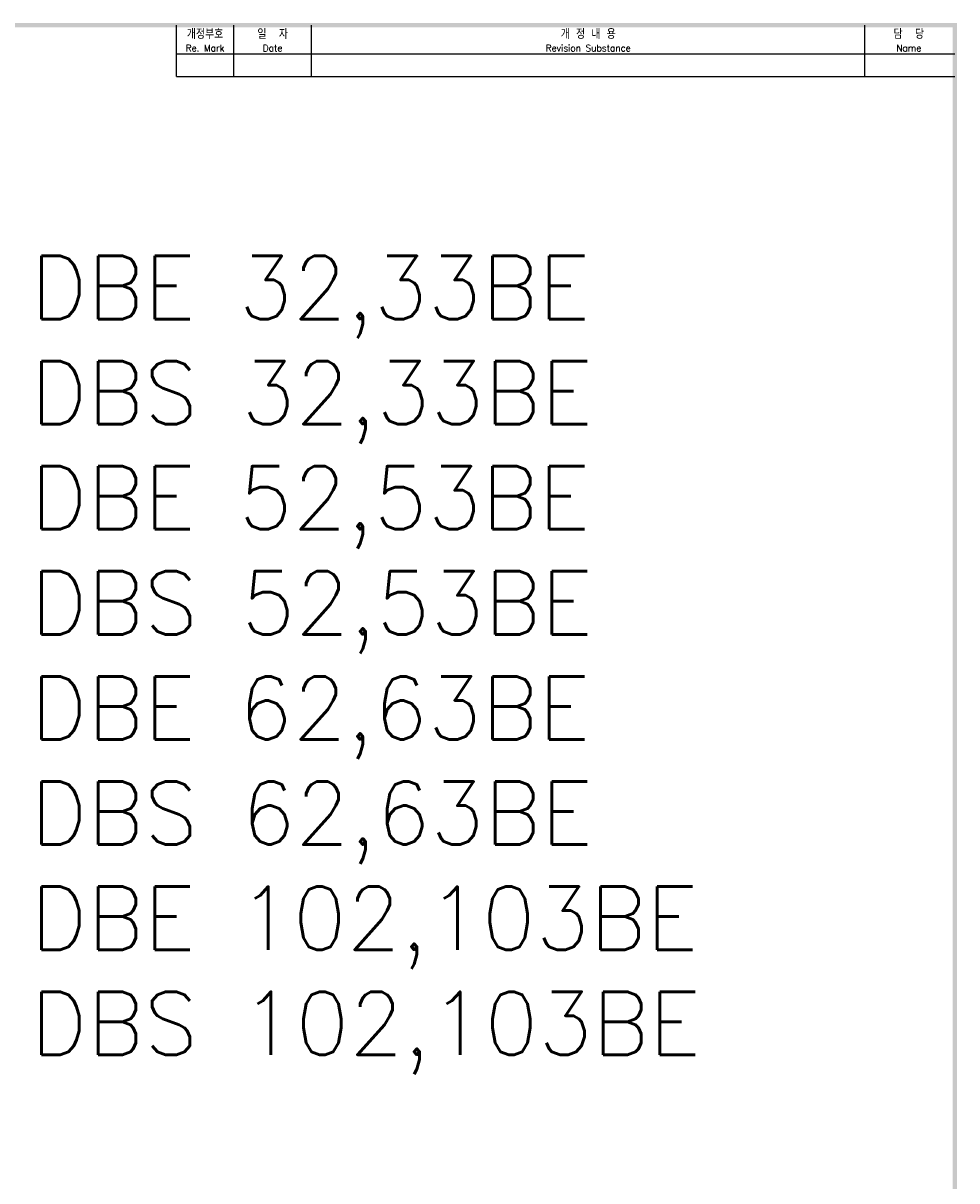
# Model space of a CAD drawing. Extents: x -26 to 1050, y -162 to 594.
# Tile 22 of 22: x 749 to 1045, y 222 to 589. Entities that reach past the tile are written whole.
import ezdxf

# ---------------------------------------------------------------- set-up
doc = ezdxf.new("R2010")
doc.units = 0
doc.header["$MEASUREMENT"] = 0
for name, color, linetype in [('di', 3, 'CONTINUOUS'), ('DIM', 3, 'CONTINUOUS'), ('dimtaxt', 3, 'CONTINUOUS'), ('dwg', 7, 'CONTINUOUS'), ('text', 3, 'CONTINUOUS')]:
    doc.layers.add(name, color=color, linetype=linetype)
doc.styles.get("Standard").update_dxf_attribs({"font": 'romans.shx', "height": 2, "bigfont": 'hgs.shx'})

msp = doc.modelspace()

# ---------------------------------------------------------------- linework, layer by layer
at = {"layer": 'dimtaxt'}
for p, q in [((815.933, 572.104), (815.933, 588.354)), ((840.633, 572.104), (840.633, 588.354)), ((1016.191, 572.104), (1016.191, 588.354)), ((797.733, 579.254), (1044.733, 579.254)), ((797.733, 572.104), (1044.733, 572.104))]:
    msp.add_line(p, q, dxfattribs=at)
at = {"layer": 'dwg'}
for points in [[(-15.417, 589.004), (-14.117, 587.704), (1045.383, 589.004), (1044.083, 587.704)], [(1045.383, 589.004), (1044.083, 587.704), (1045.383, -157.196), (1044.083, -155.896)]]:
    msp.add_trace(points, dxfattribs=at)
at = {"layer": 'text'}
msp.add_line((797.733, 572.104), (797.733, 588.354), dxfattribs=at)

# ---------------------------------------------------------------- texts
at = {"layer": 'di', "attachment_point": 5}
for s, insert, char_height, width in [('개정부호\\P{\\H0.72727x;Re. Mark}', (806.833, 583.479), 2.86, 18.2), ('{\\H1.1x;일  자}\\P{\\H0.8x;Date}', (828.283, 583.479), 2.6, 24.7), ('{\\H1.1x;개 정 내 용\\P\\H0.72727x;Revision Substance}', (928.412, 583.479), 2.6, 175.55808), ('담  당\\P{\\H0.72727x;Name}', (1030.137, 583.479), 2.86, 27.89192)]:
    msp.add_mtext(s, dxfattribs=dict(at, insert=insert, char_height=char_height, width=width))
at = {"layer": 'DIM', "insert": (751.466, 515.165), "char_height": 20, "width": 782.77285, "attachment_point": 1}
msp.add_mtext('{\\Fromans,hgs|c129;DB}E 32,33BE\\PDBS 32,33BE\\PDBE 52,53BE\\PDBS 52,53BE\\PDBE 62,63BE\\PDBS 62,63BE\\PDBE 102,103BE\\PDBS 102,103BE', dxfattribs=at)

doc.saveas('drawing.dxf')
